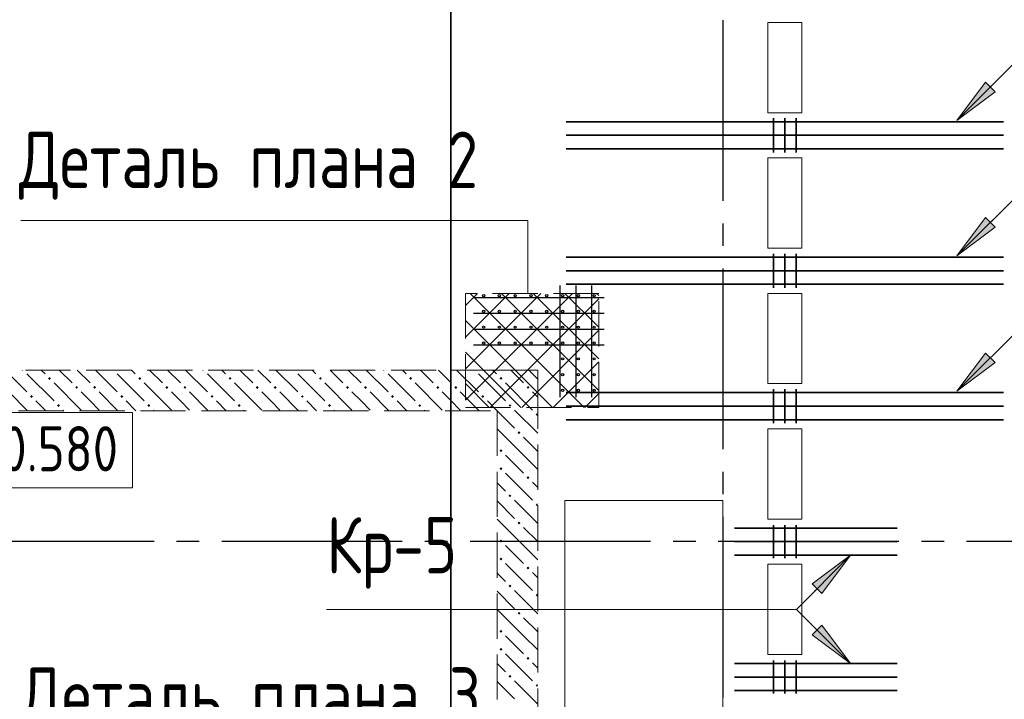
# Model space of a CAD drawing. Header units: millimetres. Extents: x 0 to 32559, y 0 to 42000.
# Tile 11 of 14: x 7935 to 12298, y 35292 to 38302. Entities that reach past the tile are written whole.
import ezdxf

# ---------------------------------------------------------------- set-up
doc = ezdxf.new("R2010")
doc.units = ezdxf.units.MM
doc.linetypes.add('______2', pattern=[270, 200, -70])
doc.linetypes.add('______5', pattern=[1100, 800, -100, 100, -100])
for name, color, linetype, lineweight, true_color in [('S1 Стержни арматуры фон', 7, '______2', 13, 0xa0a0a0), ('Вспомогательная арматура', 7, 'Continuous', 18, 0x656565), ('Поперечная арматура', 7, 'Continuous', 18, 0x5a2814), ('Поперечное армирование AW фон', 7, '______2', 13, 0xa0a0a0)]:
    doc.layers.add(name, color=color, linetype=linetype, lineweight=lineweight, true_color=true_color)
for name, color, linetype, lineweight in [('Standard', 7, 'Continuous', 25), ('Высотные отметки', 7, 'Continuous', 25), ('ЖБ Перекрытие верхний уровень', 7, 'Continuous', 35), ('ЖБ Стена верхний уровень', 7, 'Continuous', 35), ('Оси', 40, '______5', 18), ('Позиционная метка номер позиции', 7, 'Continuous', 13), ('Примечания', 7, 'Continuous', 25)]:
    doc.layers.add(name, color=color, linetype=linetype, lineweight=lineweight)
doc.styles.add('GOST 2.304-81', font='txt')

msp = doc.modelspace()

# ---------------------------------------------------------------- hatches: boundary and pattern name
at = {"layer": 'ЖБ Стена верхний уровень', "linetype": 'Continuous', "lineweight": 18, "transparency": 33554687}
for points in [[(7950.8, 36750), (7947.5, 36746.6), (7944.1, 36750)], [(8350.8, 36750), (8347.5, 36746.6), (8344.1, 36750)], [(8750.8, 36750), (8747.5, 36746.6), (8744.1, 36750)], [(9150.8, 36750), (9147.5, 36746.6), (9144.1, 36750)], [(9550.8, 36750), (9547.5, 36746.6), (9544.1, 36750)], [(9950.8, 36750), (9947.5, 36746.6), (9944.1, 36750)], [(8061, 36713.1), (8067.5, 36719.6), (8074, 36713.1), (8067.5, 36706.6)], [(8461, 36713.1), (8467.5, 36719.6), (8474, 36713.1), (8467.5, 36706.6)], [(8861, 36713.1), (8867.5, 36719.6), (8874, 36713.1), (8867.5, 36706.6)], [(9261, 36713.1), (9267.5, 36719.6), (9274, 36713.1), (9267.5, 36706.6)], [(9661, 36713.1), (9667.5, 36719.6), (9674, 36713.1), (9667.5, 36706.6)], [(10061, 36713.1), (10067.5, 36719.6), (10074, 36713.1), (10067.5, 36706.6)], [(8181, 36673.1), (8187.5, 36679.6), (8194, 36673.1), (8187.5, 36666.6)], [(8261, 36673.1), (8267.5, 36679.6), (8274, 36673.1), (8267.5, 36666.6)], [(8581, 36673.1), (8587.5, 36679.6), (8594, 36673.1), (8587.5, 36666.6)], [(8661, 36673.1), (8667.5, 36679.6), (8674, 36673.1), (8667.5, 36666.6)], [(8981, 36673.1), (8987.5, 36679.6), (8994, 36673.1), (8987.5, 36666.6)], [(9061, 36673.1), (9067.5, 36679.6), (9074, 36673.1), (9067.5, 36666.6)], [(9381, 36673.1), (9387.5, 36679.6), (9394, 36673.1), (9387.5, 36666.6)], [(9461, 36673.1), (9467.5, 36679.6), (9474, 36673.1), (9467.5, 36666.6)], [(9781, 36673.1), (9787.5, 36679.6), (9794, 36673.1), (9787.5, 36666.6)], [(9861, 36673.1), (9867.5, 36679.6), (9874, 36673.1), (9867.5, 36666.6)], [(10181, 36673.1), (10187.5, 36679.6), (10194, 36673.1), (10187.5, 36666.6)], [(7981, 36633.1), (7987.5, 36639.6), (7994, 36633.1), (7987.5, 36626.6)], [(8101, 36593.1), (8107.5, 36599.6), (8114, 36593.1), (8107.5, 36586.6)], [(8381, 36633.1), (8387.5, 36639.6), (8394, 36633.1), (8387.5, 36626.6)], [(8501, 36593.1), (8507.5, 36599.6), (8514, 36593.1), (8507.5, 36586.6)], [(8781, 36633.1), (8787.5, 36639.6), (8794, 36633.1), (8787.5, 36626.6)], [(8901, 36593.1), (8907.5, 36599.6), (8914, 36593.1), (8907.5, 36586.6)], [(9181, 36633.1), (9187.5, 36639.6), (9194, 36633.1), (9187.5, 36626.6)], [(9301, 36593.1), (9307.5, 36599.6), (9314, 36593.1), (9307.5, 36586.6)], [(9581, 36633.1), (9587.5, 36639.6), (9594, 36633.1), (9587.5, 36626.6)], [(9701, 36593.1), (9707.5, 36599.6), (9714, 36593.1), (9707.5, 36586.6)], [(9981, 36633.1), (9987.5, 36639.6), (9994, 36633.1), (9987.5, 36626.6)], [(10101, 36593.1), (10107.5, 36599.6), (10114, 36593.1), (10107.5, 36586.6)], [(10221, 36553.1), (10227.5, 36559.6), (10230.5, 36556.6), (10230.5, 36549.7), (10227.5, 36546.6)], [(10141, 36473.1), (10147.5, 36479.6), (10154, 36473.1), (10147.5, 36466.6)], [(10061, 36393.1), (10067.5, 36399.6), (10074, 36393.1), (10067.5, 36386.6)], [(10061, 36313.1), (10067.5, 36319.6), (10074, 36313.1), (10067.5, 36306.6)], [(10181, 36273.1), (10187.5, 36279.6), (10194, 36273.1), (10187.5, 36266.6)], [(10101, 36193.1), (10107.5, 36199.6), (10114, 36193.1), (10107.5, 36186.6)], [(10221, 36153.1), (10227.5, 36159.6), (10230.5, 36156.6), (10230.5, 36149.7), (10227.5, 36146.6)], [(10141, 36073.1), (10147.5, 36079.6), (10154, 36073.1), (10147.5, 36066.6)], [(10061, 35993.1), (10067.5, 35999.6), (10074, 35993.1), (10067.5, 35986.6)], [(10061, 35913.1), (10067.5, 35919.6), (10074, 35913.1), (10067.5, 35906.6)], [(10181, 35873.1), (10187.5, 35879.6), (10194, 35873.1), (10187.5, 35866.6)], [(10101, 35793.1), (10107.5, 35799.6), (10114, 35793.1), (10107.5, 35786.6)], [(10221, 35753.1), (10227.5, 35759.6), (10230.5, 35756.6), (10230.5, 35749.7), (10227.5, 35746.6)], [(10141, 35673.1), (10147.5, 35679.6), (10154, 35673.1), (10147.5, 35666.6)], [(10061, 35593.1), (10067.5, 35599.6), (10074, 35593.1), (10067.5, 35586.6)], [(10061, 35513.1), (10067.5, 35519.6), (10074, 35513.1), (10067.5, 35506.6)], [(10181, 35473.1), (10187.5, 35479.6), (10194, 35473.1), (10187.5, 35466.6)], [(10101, 35393.1), (10107.5, 35399.6), (10114, 35393.1), (10107.5, 35386.6)], [(10221, 35353.1), (10227.5, 35359.6), (10230.5, 35356.6), (10230.5, 35349.7), (10227.5, 35346.6)]]:
    msp.add_hatch(color=7, dxfattribs=at).paths.add_polyline_path(points, flags=16)
at = {"layer": 'Позиционная метка номер позиции', "linetype": 'Continuous', "lineweight": 13, "transparency": 33554687}
for points in [[(12256.8, 37983.3), (12087.1, 37856), (12214.3, 38025.7)], [(12256.8, 37383.3), (12087.1, 37256), (12214.3, 37425.7)], [(12256.8, 36783.3), (12087.1, 36656), (12214.3, 36825.7)], [(11446.5, 35802.7), (11616.2, 35930), (11488.9, 35760.3)], [(11488.9, 35619.7), (11616.2, 35450), (11446.5, 35577.3)]]:
    msp.add_hatch(color=7, dxfattribs=at).paths.add_polyline_path(points, flags=16)

# ---------------------------------------------------------------- linework, layer by layer
at = {"layer": 'S1 Стержни арматуры фон', "color": 7, "linetype": 'Continuous', "lineweight": 35, "transparency": 33554687}
for p, q in [((12294.5, 37850), (10356.5, 37850)), ((12293.5, 37850), (10357.5, 37850)), ((12294.5, 37790), (10356.5, 37790)), ((12293.5, 37790), (10357.5, 37790)), ((12294.5, 37730), (10356.5, 37730)), ((12293.5, 37730), (10357.5, 37730)), ((12294.5, 37250), (10356.5, 37250)), ((12293.5, 37250), (10357.5, 37250)), ((12294.5, 37190), (10356.5, 37190)), ((12293.5, 37190), (10357.5, 37190)), ((12294.5, 37130), (10356.5, 37130)), ((12293.5, 37130), (10357.5, 37130)), ((12294.5, 36650), (10356.5, 36650)), ((12293.5, 36650), (10357.5, 36650)), ((12294.5, 36590), (10356.5, 36590)), ((12293.5, 36590), (10357.5, 36590)), ((12294.5, 36530), (10356.5, 36530)), ((12293.5, 36530), (10357.5, 36530)), ((11822.9, 36050), (11102.9, 36050)), ((11275.5, 36063), (11275.5, 35917)), ((11325.5, 36063), (11325.5, 35917)), ((11375.5, 36063), (11375.5, 35917)), ((11822.9, 35990), (11102.9, 35990)), ((11822.9, 35930), (11102.9, 35930)), ((11822.9, 35450), (11102.9, 35450)), ((11275.5, 35463), (11275.5, 35317)), ((11325.5, 35463), (11325.5, 35317)), ((11375.5, 35463), (11375.5, 35317)), ((11822.9, 35390), (11102.9, 35390)), ((11822.9, 35330), (11102.9, 35330))]:
    msp.add_line(p, q, dxfattribs=at)
at = {"layer": 'Standard', "color": 254, "linetype": 'Continuous', "lineweight": 35, "true_color": 0xc4c4ff, "transparency": 33554687}
msp.add_lwpolyline([(9845.5, 14263.9), (18552.1, 14263.9), (18552.1, 39850), (9845.5, 39850), (9845.5, 14263.9)], dxfattribs=at)
at = {"layer": 'Вспомогательная арматура', "color": 7, "linetype": 'Continuous', "lineweight": 25, "transparency": 33554687}
for p, q in [((10330.5, 36630), (10330.5, 37125)), ((10400.5, 36630), (10400.5, 37125)), ((10470.5, 36630), (10470.5, 37125)), ((10525.5, 37070), (9945.5, 37070)), ((10525.5, 37000), (9945.5, 37000)), ((10525.5, 36930), (9945.5, 36930)), ((10525.5, 36860), (9945.5, 36860))]:
    msp.add_line(p, q, dxfattribs=at)
at = {"layer": 'Высотные отметки', "color": 7, "linetype": 'Continuous', "lineweight": 18, "transparency": 33554687}
msp.add_lwpolyline([(7584.7, 36228.2), (8435.8, 36228.2), (8435.8, 36561.5), (7584.7, 36561.5), (7584.7, 36228.2)], dxfattribs=at)
at = {"layer": 'ЖБ Перекрытие верхний уровень', "color": 7, "linetype": 'Continuous', "lineweight": 18, "transparency": 33554687}
for p, q in [((11250.5, 37890), (11250.5, 38290)), ((11250.5, 38290), (11400.5, 38290)), ((11400.5, 38290), (11400.5, 37890)), ((11400.5, 37890), (11250.5, 37890)), ((11250.5, 37690), (11400.5, 37690)), ((11250.5, 37290), (11250.5, 37690)), ((11400.5, 37690), (11400.5, 37290)), ((11400.5, 37290), (11250.5, 37290)), ((11250.5, 36690), (11250.5, 37090)), ((11250.5, 37090), (11400.5, 37090)), ((11400.5, 37090), (11400.5, 36690)), ((11400.5, 36690), (11250.5, 36690)), ((11250.5, 36490), (11400.5, 36490)), ((11250.5, 36090), (11250.5, 36490)), ((11400.5, 36490), (11400.5, 36090)), ((11050.5, 36171.6), (10350.5, 36171.6)), ((10350.5, 36171.6), (10350.5, 35071.6)), ((11050.5, 35071.6), (11050.5, 36171.6)), ((11400.5, 36090), (11250.5, 36090)), ((11250.5, 35490), (11250.5, 35890)), ((11250.5, 35890), (11400.5, 35890)), ((11400.5, 35890), (11400.5, 35490)), ((11400.5, 35490), (11250.5, 35490))]:
    msp.add_line(p, q, dxfattribs=at)
at = {"layer": 'ЖБ Стена верхний уровень', "color": 251, "linetype": '______2', "lineweight": 13, "true_color": 0x656565, "transparency": 33554687}
for p, q in [((10050.5, 36750), (5650.5, 36750)), ((10230.5, 36750), (10050.5, 36750)), ((10230.5, 36570), (10230.5, 36750)), ((7390.5, 36570), (10050.5, 36570)), ((10050.5, 36570), (10050.5, 34870)), ((10230.5, 34870), (10230.5, 36570))]:
    msp.add_line(p, q, dxfattribs=at)
at = {"layer": 'ЖБ Стена верхний уровень', "color": 9, "linetype": 'Continuous', "lineweight": 18, "true_color": 0xc7c7c7, "transparency": 33554687}
for p, q in [((7870.6, 36750), (7967.5, 36653.1)), ((7967.5, 36733.1), (8087.5, 36613.1)), ((8047.5, 36733.1), (8030.6, 36750)), ((8110.6, 36750), (8167.5, 36693.1)), ((8190.6, 36750), (8247.5, 36693.1)), ((8270.6, 36750), (8367.5, 36653.1)), ((8367.5, 36733.1), (8487.5, 36613.1)), ((8447.5, 36733.1), (8430.6, 36750)), ((8510.6, 36750), (8567.5, 36693.1)), ((8590.6, 36750), (8647.5, 36693.1)), ((8670.6, 36750), (8767.5, 36653.1)), ((8767.5, 36733.1), (8887.5, 36613.1)), ((8847.5, 36733.1), (8830.6, 36750)), ((8910.6, 36750), (8967.5, 36693.1)), ((8990.6, 36750), (9047.5, 36693.1)), ((9070.6, 36750), (9167.5, 36653.1)), ((9167.5, 36733.1), (9287.5, 36613.1)), ((9247.5, 36733.1), (9230.6, 36750)), ((9310.6, 36750), (9367.5, 36693.1)), ((9390.6, 36750), (9447.5, 36693.1)), ((9470.6, 36750), (9567.5, 36653.1)), ((9567.5, 36733.1), (9687.5, 36613.1)), ((9647.5, 36733.1), (9630.6, 36750)), ((9710.6, 36750), (9767.5, 36693.1)), ((9790.6, 36750), (9847.5, 36693.1)), ((9870.6, 36750), (9967.5, 36653.1)), ((9967.5, 36733.1), (10050.5, 36650.1)), ((10047.5, 36733.1), (10030.6, 36750)), ((10110.6, 36750), (10167.5, 36693.1)), ((10190.6, 36750), (10230.5, 36710.1)), ((8087.5, 36693.1), (8207.5, 36573.1)), ((8487.5, 36693.1), (8607.5, 36573.1)), ((8887.5, 36693.1), (9007.5, 36573.1)), ((9287.5, 36693.1), (9407.5, 36573.1)), ((9687.5, 36693.1), (9807.5, 36573.1)), ((10087.5, 36693.1), (10207.5, 36573.1)), ((7887.5, 36653.1), (7970.6, 36570)), ((8247.5, 36613.1), (8207.5, 36653.1)), ((8287.5, 36653.1), (8370.6, 36570)), ((8647.5, 36613.1), (8607.5, 36653.1)), ((8687.5, 36653.1), (8770.6, 36570)), ((9047.5, 36613.1), (9007.5, 36653.1)), ((9087.5, 36653.1), (9170.6, 36570)), ((9447.5, 36613.1), (9407.5, 36653.1)), ((9487.5, 36653.1), (9570.6, 36570)), ((9847.5, 36613.1), (9807.5, 36653.1)), ((9887.5, 36653.1), (9970.6, 36570)), ((10050.5, 36650.1), (10087.5, 36613.1)), ((10230.5, 36630.1), (10207.5, 36653.1)), ((8007.5, 36613.1), (8050.6, 36570)), ((8287.5, 36573.1), (8247.5, 36613.1)), ((8407.5, 36613.1), (8450.6, 36570)), ((8687.5, 36573.1), (8647.5, 36613.1)), ((8807.5, 36613.1), (8850.6, 36570)), ((9087.5, 36573.1), (9047.5, 36613.1)), ((9207.5, 36613.1), (9250.6, 36570)), ((9487.5, 36573.1), (9447.5, 36613.1)), ((9607.5, 36613.1), (9650.6, 36570)), ((9887.5, 36573.1), (9847.5, 36613.1)), ((10007.5, 36613.1), (10050.5, 36570.1)), ((8130.6, 36570), (8127.5, 36573.1)), ((8530.6, 36570), (8527.5, 36573.1)), ((8930.6, 36570), (8927.5, 36573.1)), ((9330.6, 36570), (9327.5, 36573.1)), ((9730.6, 36570), (9727.5, 36573.1)), ((10050.5, 36570.1), (10050.6, 36570)), ((10050.6, 36570), (10127.5, 36493.1)), ((10130.6, 36570), (10127.5, 36573.1)), ((10230.5, 36470.1), (10130.6, 36570)), ((10167.5, 36373.1), (10050.5, 36490.1)), ((10167.5, 36453.1), (10230.5, 36390.1)), ((10087.5, 36373.1), (10167.5, 36293.1)), ((10167.5, 36373.1), (10230.5, 36310.1)), ((10050.5, 36250.1), (10087.5, 36213.1)), ((10087.5, 36293.1), (10207.5, 36173.1)), ((10230.5, 36230.1), (10207.5, 36253.1)), ((10050.5, 36170.1), (10127.5, 36093.1)), ((10230.5, 36070.1), (10127.5, 36173.1)), ((10167.5, 35973.1), (10050.5, 36090.1)), ((10167.5, 36053.1), (10230.5, 35990.1)), ((10087.5, 35973.1), (10167.5, 35893.1)), ((10167.5, 35973.1), (10230.5, 35910.1)), ((10087.5, 35893.1), (10207.5, 35773.1)), ((10050.5, 35850.1), (10087.5, 35813.1)), ((10230.5, 35830.1), (10207.5, 35853.1)), ((10050.5, 35770.1), (10127.5, 35693.1)), ((10230.5, 35670.1), (10127.5, 35773.1)), ((10167.5, 35573.1), (10050.5, 35690.1)), ((10167.5, 35653.1), (10230.5, 35590.1)), ((10087.5, 35573.1), (10167.5, 35493.1)), ((10167.5, 35573.1), (10230.5, 35510.1)), ((10087.5, 35493.1), (10207.5, 35373.1)), ((10050.5, 35450.1), (10087.5, 35413.1)), ((10230.5, 35430.1), (10207.5, 35453.1)), ((10050.5, 35370.1), (10127.5, 35293.1)), ((10230.5, 35270.1), (10127.5, 35373.1))]:
    msp.add_line(p, q, dxfattribs=at)
at = {"layer": 'Оси', "color": 8, "linetype": '______5', "lineweight": -3, "transparency": 33554687}
for p, q in [((11050.5, 40500), (11050.5, 7060)), ((12930.5, 35990), (3600, 35990))]:
    msp.add_line(p, q, dxfattribs=at)
at = {"layer": 'Позиционная метка номер позиции', "color": 7, "linetype": 'Continuous', "lineweight": 13, "transparency": 33554687}
for p, q in [((12087.1, 37856), (12587.1, 38356)), ((12087.1, 37856), (12214.3, 38025.7)), ((12214.3, 38025.7), (12256.8, 37983.3)), ((12235.5, 38004.5), (12246.2, 38015.1)), ((12256.8, 37983.3), (12087.1, 37856)), ((12087.1, 37856), (12087.1, 37856)), ((12087.1, 37856), (12087.1, 37856)), ((12087.1, 37856), (12087.1, 37856)), ((12087.1, 37256), (12587.1, 37756)), ((12087.1, 37256), (12214.3, 37425.7)), ((12214.3, 37425.7), (12256.8, 37383.3)), ((12235.5, 37404.5), (12246.2, 37415.1)), ((12256.8, 37383.3), (12087.1, 37256)), ((12087.1, 37256), (12087.1, 37256)), ((12087.1, 37256), (12087.1, 37256)), ((12087.1, 37256), (12087.1, 37256)), ((12087.1, 36656), (12587.1, 37156)), ((12087.1, 36656), (12214.3, 36825.7)), ((12214.3, 36825.7), (12256.8, 36783.3)), ((12256.8, 36783.3), (12087.1, 36656)), ((12235.5, 36804.5), (12246.2, 36815.1)), ((12087.1, 36656), (12087.1, 36656)), ((12087.1, 36656), (12087.1, 36656)), ((12087.1, 36656), (12087.1, 36656)), ((11446.5, 35802.7), (11616.2, 35930)), ((11616.2, 35930), (11488.9, 35760.3)), ((11616.2, 35930), (11616.2, 35930)), ((11616.2, 35930), (11616.2, 35930)), ((11616.2, 35930), (11616.2, 35930)), ((11488.9, 35760.3), (11446.5, 35802.7)), ((11467.7, 35781.5), (11457.1, 35770.9)), ((11446.5, 35577.3), (11488.9, 35619.7)), ((11467.7, 35598.5), (11457.1, 35609.1)), ((11488.9, 35619.7), (11616.2, 35450)), ((11616.2, 35450), (11446.5, 35577.3)), ((11616.2, 35450), (11616.2, 35450)), ((11616.2, 35450), (11616.2, 35450)), ((11616.2, 35450), (11616.2, 35450))]:
    msp.add_line(p, q, dxfattribs=at)
for points in [[(11616.2, 35930), (11376.2, 35690), (9294.6, 35690)], [(11616.2, 35450), (11376.2, 35690), (9294.6, 35690)]]:
    msp.add_lwpolyline(points, dxfattribs=at)
at = {"layer": 'Поперечная арматура', "color": 7, "linetype": 'Continuous', "lineweight": 25, "transparency": 33554687}
for centre in [(9990.5, 37080), (10060.5, 37080), (10130.5, 37080), (10200.5, 37080), (10270.5, 37080), (10340.5, 37080), (10410.5, 37080), (10480.5, 37080), (9990.5, 37010), (10060.5, 37010), (10130.5, 37010), (10200.5, 37010), (10270.5, 37010), (10340.5, 37010), (10410.5, 37010), (10480.5, 37010), (9990.5, 36940), (10060.5, 36940), (10130.5, 36940), (10200.5, 36940), (10270.5, 36940), (10340.5, 36940), (10410.5, 36940), (10480.5, 36940), (9990.5, 36870), (10060.5, 36870), (10130.5, 36870), (10200.5, 36870), (10270.5, 36870), (10340.5, 36870), (10410.5, 36870), (10480.5, 36870), (10340.5, 36800), (10410.5, 36800), (10480.5, 36800), (10340.5, 36730), (10410.5, 36730), (10480.5, 36730), (10340.5, 36660), (10410.5, 36660), (10480.5, 36660)]:
    msp.add_circle(centre, 5, dxfattribs=at)
at = {"layer": 'Поперечное армирование AW фон', "color": 7, "linetype": 'Continuous', "lineweight": 35, "transparency": 33554687}
for p, q in [((11275.5, 37865.5), (11275.5, 37714.5)), ((11325.5, 37865.5), (11325.5, 37714.5)), ((11375.5, 37865.5), (11375.5, 37714.5)), ((11275.5, 37265.5), (11275.5, 37114.5)), ((11325.5, 37265.5), (11325.5, 37114.5)), ((11375.5, 37265.5), (11375.5, 37114.5)), ((11275.5, 36665.5), (11275.5, 36514.5)), ((11325.5, 36665.5), (11325.5, 36514.5)), ((11375.5, 36665.5), (11375.5, 36514.5))]:
    msp.add_line(p, q, dxfattribs=at)
at = {"layer": 'Примечания', "color": 252, "linetype": 'Continuous', "lineweight": 13, "true_color": 0x8f8f8f, "transparency": 33554687}
for p, q in [((9910.5, 37036.2), (9964.3, 37090)), ((9910.5, 36896.2), (10104.3, 37090)), ((9910.5, 36756.2), (10244.3, 37090)), ((9910.5, 36616.2), (10384.4, 37090)), ((9930.6, 37090), (10435.6, 36585)), ((10070.6, 37090), (10500.5, 36660.1)), ((10210.6, 37090), (10500.5, 36800.1)), ((10350.6, 37090), (10500.5, 36940.1)), ((10490.6, 37090), (10500.5, 37080.1)), ((10019.3, 36585), (10500.5, 37066.2)), ((9910.5, 36970.1), (10295.6, 36585)), ((10159.4, 36585), (10500.5, 36926.2)), ((9910.5, 36830.1), (10155.6, 36585)), ((10299.3, 36585), (10500.5, 36786.2)), ((9910.5, 36690.1), (10015.6, 36585)), ((10439.3, 36585), (10500.5, 36646.2))]:
    msp.add_line(p, q, dxfattribs=at)
at = {"layer": 'Примечания', "color": 7, "linetype": '______2', "lineweight": 13, "transparency": 33554687}
for p, q in [((10500.5, 37090), (9910.5, 37090)), ((9910.5, 37090), (9910.5, 36585)), ((10500.5, 36585), (10500.5, 37090)), ((9910.5, 36585), (10500.5, 36585))]:
    msp.add_line(p, q, dxfattribs=at)
at = {"layer": 'Примечания', "color": 7, "linetype": 'Continuous', "lineweight": 13, "transparency": 33554687}
msp.add_lwpolyline([(7940.1, 37413.1), (10187.3, 37413.1), (10187.3, 37090)], dxfattribs=at)

# ---------------------------------------------------------------- texts
at = {"layer": 'Standard', "color": 7, "linetype": 'Continuous', "lineweight": 25, "transparency": 33554687, "insert": (9294.6, 35781.7), "char_height": 250, "width": 711.255, "attachment_point": 7, "style": 'GOST 2.304-81'}
msp.add_mtext('Кр-5', dxfattribs=at)
at = {"layer": 'Высотные отметки', "color": 7, "linetype": 'Continuous', "lineweight": 18, "transparency": 33554687, "insert": (7618.7, 36301.5), "char_height": 200, "width": 884.92, "attachment_point": 7, "style": 'GOST 2.304-81'}
msp.add_mtext('\\W1.02;+40.580', dxfattribs=at)
at = {"layer": 'Примечания', "color": 7, "linetype": 'Continuous', "lineweight": 25, "transparency": 33554687, "char_height": 250, "attachment_point": 7, "style": 'GOST 2.304-81'}
for s, insert, width in [('Деталь\\~плана\\~2', (7931.7, 37504.8), 2150.153), ('Деталь\\~плана\\~3', (7940.1, 35131.7), 2132.446)]:
    msp.add_mtext(s, dxfattribs=dict(at, insert=insert, width=width))

doc.saveas('drawing.dxf')
